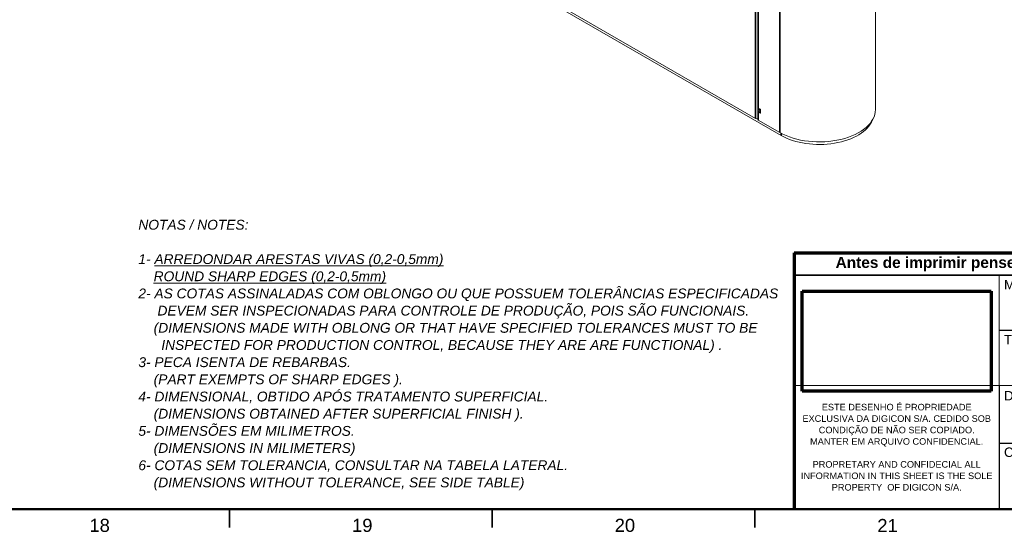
# Model space of a CAD drawing. Header units: millimetres. Extents: x 4 to 1188, y 1 to 840.
# Tile 114 of 256: x 855 to 1042, y 1 to 98. Entities that reach past the tile are written whole.
import ezdxf

# ---------------------------------------------------------------- set-up
doc = ezdxf.new("R2010")
doc.units = ezdxf.units.MM
doc.layers.add('1', color=7, linetype='Continuous')
doc.layers.add('256', color=7, linetype='Continuous')
doc.styles.add('Arial Unicode MS', font='Arial Unicode MS')
picture_1 = doc.add_image_def('image1.png', size_in_pixel=(283, 150))

# ---------------------------------------------------------------- blocks, each defined once
blk = doc.blocks.new('TabularNote2')
at = {"layer": '256', "color": 18, "linetype": 'Continuous', "lineweight": 70}
for p, q in [((-182, 48.81), (-143, 48.81)), ((-182, 48.81), (-182, 44.58)), ((-143, 48.81), (-56, 48.81)), ((-56, 48.81), (-37, 48.81)), ((-37, 48.81), (-18.5, 48.81)), ((-18.5, 48.81), (0, 48.81)), ((-182, 44.58), (-182, 41.08)), ((-182, 41.08), (-182, 37.08)), ((-182, 37.08), (-182, 34.08)), ((-182, 34.08), (-182, 30.58)), ((-182, 30.58), (-182, 26.58)), ((-182, 26.58), (-182, 23.58)), ((-182, 23.58), (-182, 21.08)), ((-182, 21.08), (-182, 19.08)), ((-182, 19.08), (-182, 17.08)), ((-182, 17.08), (-182, 12.58)), ((-182, 12.58), (-182, 9.08)), ((-182, 9.08), (-182, 5.58)), ((-182, 5.58), (-182, 0))]:
    blk.add_line(p, q, dxfattribs=at)
at = {"layer": '256', "color": 18, "linetype": 'Continuous', "lineweight": 35}
for p, q in [((0, 48.81), (0, 44.58)), ((-182, 44.58), (-143, 44.58)), ((-143, 44.58), (-56, 44.58)), ((-56, 44.58), (-37, 44.58)), ((-37, 44.58), (-18.5, 44.58)), ((-18.5, 44.58), (0, 44.58)), ((0, 44.58), (0, 41.08)), ((0, 41.08), (0, 37.08)), ((0, 37.08), (0, 34.08)), ((0, 34.08), (0, 30.58)), ((0, 30.58), (0, 26.58)), ((0, 26.58), (0, 23.58)), ((0, 23.58), (0, 21.08)), ((0, 21.08), (0, 19.08)), ((0, 19.08), (0, 17.08)), ((0, 17.08), (0, 12.58)), ((0, 12.58), (0, 9.08)), ((0, 9.08), (0, 5.58)), ((0, 5.58), (0, 0)), ((-182, 0), (-143, 0)), ((-143, 0), (-56, 0)), ((-56, 0), (-37, 0)), ((-37, 0), (-18.5, 0)), ((-18.5, 0), (0, 0))]:
    blk.add_line(p, q, dxfattribs=at)
at = {"layer": '256', "color": 18, "linetype": 'Continuous', "lineweight": 13}
for p, q in [((-143, 44.58), (-143, 41.08)), ((-143, 41.08), (-143, 37.08)), ((-143, 37.08), (-143, 34.08)), ((-143, 34.08), (-143, 30.58)), ((-143, 30.58), (-143, 26.58)), ((-143, 26.58), (-143, 23.58)), ((-182, 23.58), (-143, 23.58)), ((-143, 23.58), (-56, 23.58)), ((-56, 23.58), (-37, 23.58)), ((-37, 23.58), (-18.5, 23.58)), ((-18.5, 23.58), (0, 23.58))]:
    blk.add_line(p, q, dxfattribs=at)
at = {"layer": '256', "color": 18, "linetype": 'Continuous', "lineweight": 25}
for p, q in [((-37, 44.58), (-37, 41.08)), ((-37, 41.08), (-37, 37.08)), ((-37, 37.08), (-37, 34.08)), ((-143, 34.08), (-56, 34.08)), ((-56, 34.08), (-37, 34.08)), ((-37, 34.08), (-18.5, 34.08)), ((-37, 34.08), (-37, 30.58)), ((-18.5, 34.08), (0, 34.08)), ((-37, 30.58), (-37, 26.58)), ((-37, 26.58), (-37, 23.58)), ((-143, 23.58), (-143, 21.08)), ((-37, 23.58), (-37, 21.08)), ((-18.5, 23.58), (-18.5, 21.08)), ((-143, 21.08), (-143, 19.08)), ((-37, 21.08), (-37, 19.08)), ((-18.5, 21.08), (-18.5, 19.08)), ((-143, 19.08), (-143, 17.08)), ((-37, 19.08), (-37, 17.08)), ((-18.5, 19.08), (-18.5, 17.08)), ((-143, 17.08), (-143, 12.58)), ((-37, 17.08), (-37, 12.58)), ((-18.5, 17.08), (-18.5, 12.58)), ((-143, 12.58), (-56, 12.58)), ((-143, 12.58), (-143, 9.08)), ((-56, 12.58), (-37, 12.58)), ((-56, 12.58), (-56, 9.08)), ((-37, 12.58), (-18.5, 12.58)), ((-37, 12.58), (-37, 9.08)), ((-18.5, 12.58), (0, 12.58)), ((-18.5, 12.58), (-18.5, 9.08)), ((-143, 9.08), (-143, 5.58)), ((-56, 9.08), (-56, 5.58)), ((-37, 9.08), (-37, 5.58)), ((-18.5, 9.08), (-18.5, 5.58)), ((-143, 5.58), (-143, 0)), ((-56, 5.58), (-56, 0)), ((-37, 5.58), (-37, 0)), ((-18.5, 5.58), (-18.5, 0))]:
    blk.add_line(p, q, dxfattribs=at)
at = {"layer": '1', "color": 92, "linetype": 'Continuous', "lineweight": 18, "insert": (-91, 46.69), "char_height": 2.1, "attachment_point": 5, "line_spacing_factor": 1.047437, "style": 'Arial Unicode MS'}
blk.add_mtext('\\fArial Unicode MS|b1|i0;\\W1.0000;Antes de imprimir pense em seu compromisso com o Meio Ambiente / Please consider the environment before printing', dxfattribs=at)
at = {"layer": '1', "color": 18, "linetype": 'Continuous', "lineweight": 13, "line_spacing_factor": 1.047437, "style": 'Arial Unicode MS'}
for s, insert, char_height, attachment_point in [('\\fArial Unicode MS|b0|i0;\\W1.0000;MATERIAL/MATERIAL:', (-142.07, 43.68), 1.8, 1), ('\\fArial Unicode MS|b0|i0;\\W1.0000;DESENHISTA/DRAWN:', (-18.5, 42.83), 1.8, 5), ('\\fArial Unicode MS|b0|i0;\\W1.0000;TRATAMENTO/FINISH:', (-142.07, 33.18), 1.8, 1), ("\\fArial Unicode MS|b0|i0;\\W1.0000;PROJETISTA/CHK'D:", (-18.5, 32.33), 1.8, 5), ('\\fArial Unicode MS|b0|i0;\\W1.0000;DESCRIÇÃO/DESCRIPTION:', (-142.07, 21.33), 1.8, 4), ('\\fArial Unicode MS|b0|i0;\\W1.0000;MASSA/MASS:', (-27.75, 22.33), 1.3, 5), ('\\fArial Unicode MS|b0|i0;\\W1.0000;ÁREA SUPERFICIAL', (-9.25, 22.33), 1.3, 5), ('\\fArial Unicode MS|b0|i0;\\W1.0000;(gram)', (-27.75, 20.58), 1, 2), ('\\fArial Unicode MS|b0|i0;\\W1.0000;SURFACE AREA:', (-9.25, 20.08), 1.3, 5), ('\\fArial Unicode MS|b0|i0;\\W1.0000;ESTE DESENHO É PROPRIEDADE\\PEXCLUSIVA DA DIGICON S/A. CEDIDO SOB\\PCONDIÇÃO DE NÃO SER COPIADO. \\PMANTER EM ARQUIVO CONFIDENCIAL.\\P\\PPROPRETARY AND CONFIDECIAL ALL\\PINFORMATION IN THIS SHEET IS THE SOLE\\PPROPERTY  OF DIGICON S/A.', (-162.5, 11.79), 1.25, 5), ('\\fArial Unicode MS|b0|i0;\\W1.0000;(mm²)', (-9.25, 18.58), 1, 2), ('\\fArial Unicode MS|b0|i0;\\W1.0000;CÓDIGO/CODE:', (-142.07, 10.83), 1.8, 4), ('\\fArial Unicode MS|b0|i0;\\W1.0000;ESCALA/SCALE:', (-27.75, 10.83), 1.5, 5), ('\\fArial Unicode MS|b0|i0;\\W0.9183;FOLHA/SHEET:', (-9.25, 10.83), 1.5, 5), ('\\fArial Unicode MS|b0|i0;\\W1.0000;1 de 1', (-9.25, 4.54), 3, 5)]:
    blk.add_mtext(s, dxfattribs=dict(at, insert=insert, char_height=char_height, attachment_point=attachment_point))
at = {"layer": '1', "color": 18, "linetype": 'Continuous', "lineweight": 18, "style": 'Arial Unicode MS'}
for s, insert, char_height, attachment_point, line_spacing_factor in [('\\fArial Unicode MS|b1|i0;\\W1.0000;igor.cunha', (-18.5, 39.08), 2, 5, 1.047437), ('\\fArial Unicode MS|b1|i0;\\W1.0000;19-Jun-2023 15:19:42', (-18.5, 35.58), 1.6, 5, 1.047437), ('\\fArial Unicode MS|b1|i0;\\W1.0000;igor.cunha', (-18.5, 28.58), 2, 5, 1.047437), ('\\fArial Unicode MS|b1|i0;\\W1.0000;dba', (-18.5, 25.08), 1.6, 5, 1.047437), ('\\fArial Unicode MS|b1|i0;\\W1.0000;1200 - PORTA DUPLA ALTA', (-90, 15.83), 2.65, 5, 1.047437), ('\\fArial Unicode MS|b1|i0;\\W1.0000;-', (-9.25, 14.83), 2, 5, 1.047437), ('\\fArial Unicode MS|b1|i0;\\W1.0000;EST007386', (-99.5, 2.25), 4.5, 8, 0.824923), ('\\fArial Unicode MS|b1|i0;\\W1.0000;1:7.5', (-27.75, 4.54), 3, 5, 1.047437)]:
    blk.add_mtext(s, dxfattribs=dict(at, insert=insert, char_height=char_height, attachment_point=attachment_point, line_spacing_factor=line_spacing_factor))

msp = doc.modelspace()

# ---------------------------------------------------------------- linework, layer by layer
at = {"layer": '1', "color": 154, "linetype": 'Continuous', "lineweight": 13}
for p, q in [((1017.453, 81.1396), (1017.453, 187.8503)), ((995.0841, 186.0322), (995.0841, 79.2345)), ((863.7174, 154.6121), (999.482, 76.2284)), ((868.0992, 152.5014), (994.6241, 79.4522)), ((995.1251, 81.3962), (995.1251, 80.743)), ((995.1427, 81.4281), (995.1377, 81.426)), ((995.1427, 81.2539), (995.1427, 80.862)), ((995.1703, 80.801), (995.5952, 80.5557)), ((995.3072, 80.722), (995.2193, 80.6712)), ((995.4664, 81.1977), (995.2526, 81.3211)), ((995.2526, 80.6679), (995.4664, 80.5445)), ((995.4998, 81.1944), (995.5291, 81.2113)), ((995.5905, 80.6035), (995.5905, 80.9954)), ((995.5952, 80.4701), (995.5952, 81.1233)), ((999.2439, 76.785), (995.1427, 79.1528))]:
    msp.add_line(p, q, dxfattribs=at)
at = {"layer": '1', "color": 154, "linetype": 'Continuous', "lineweight": 35}
for p, q in [((995.1427, 81.4281), (995.1427, 185.8635)), ((999.2439, 183.4956), (999.2439, 76.785)), ((994.6241, 79.4522), (994.6241, 101.0295)), ((995.171, 81.4227), (995.1251, 81.3962)), ((995.1979, 80.785), (995.1251, 80.743)), ((995.5905, 80.9954), (995.1427, 81.2539)), ((995.1427, 80.862), (995.5905, 80.6035)), ((995.1427, 79.1528), (995.1427, 80.6878)), ((995.3267, 80.7107), (995.2526, 80.6679)), ((995.5073, 81.2013), (995.5245, 81.2113)), ((995.4664, 80.5445), (995.5405, 80.5872)), ((995.5952, 80.5445), (995.5073, 80.4937)), ((999.482, 76.2284), (999.482, 76.6517))]:
    msp.add_line(p, q, dxfattribs=at)
at = {"layer": '1', "color": 154, "linetype": 'Continuous', "lineweight": 13}
for centre, major_axis, start_param, end_param in [((995.171, 81.3683), (0.0333, -0.0577), 1.30899694, 2.9996956), ((995.237, 81.3084), (-0.0667, -0.1155), 4.29821417, 5.49778714), ((995.237, 80.9165), (-0.0667, -0.1155), 5.49778714, 6.28318531), ((995.171, 80.7151), (0.0333, -0.0577), 4.85428603, 6.54498469), ((995.2526, 81.3755), (0.0333, -0.0577), 4.45058959, 5.49778714), ((995.2526, 80.6135), (0.0333, -0.0577), 2.35619449, 3.40339204), ((995.4664, 81.2521), (0.0333, -0.0577), 5.49778714, 6.54498469), ((995.5481, 81.1505), (0.0333, -0.0577), 0.78539816, 3.40339204), ((995.6848, 81.0498), (0.0667, 0.1155), 2.03862365, 2.35619449), ((995.6848, 80.6579), (0.0667, 0.1155), 2.35619449, 2.67376533), ((1006.7864, 81.1396), (-10.6667, 0), 0.78539816, 3.14159265), ((994.8598, 79.5883), (-0.3333, 0), 0.78539816, 2.30877608), ((995.2841, 79.2345), (0.2, 0), 3.19726316, 3.92699082), ((995.4664, 80.49), (0.0333, -0.0577), 1.30899694, 2.35619449), ((995.5481, 80.4973), (0.0333, -0.0577), 4.45058959, 7.06858347), ((1006.7887, 80.447), (-10.3333, 0), 0.78539816, 2.91736148)]:
    msp.add_ellipse(centre, major_axis=major_axis, ratio=0.57735027, start_param=start_param, end_param=end_param, dxfattribs=at)
for points, knots in [([(995.1322, 81.4214), (995.1321, 81.4213), (995.1321, 81.4212), (995.131, 81.42), (995.1294, 81.4175), (995.1281, 81.4145), (995.1273, 81.4122), (995.127, 81.4114), (995.1266, 81.4097), (995.1264, 81.4088), (995.1254, 81.4043), (995.1251, 81.4004), (995.1251, 81.3962)], [0, 0, 0, 0, 0.01898268, 0.01898268, 0.21518615, 0.41138961, 0.41138961, 0.50949134, 0.50949134, 0.60759307, 0.60759307, 1, 1, 1, 1]), ([(995.1251, 80.743), (995.1251, 80.7388), (995.1254, 80.7343), (995.1265, 80.7274), (995.127, 80.725), (995.1281, 80.7202), (995.1294, 80.7155), (995.131, 80.7107), (995.1324, 80.7071), (995.1329, 80.706), (995.1339, 80.7036), (995.1344, 80.7024), (995.1372, 80.6966), (995.1397, 80.6921), (995.1427, 80.6878)], [0, 0, 0, 0, 0.25, 0.25, 0.375, 0.375, 0.5, 0.625, 0.625, 0.6875, 0.6875, 0.75, 0.75, 1, 1, 1, 1])]:
    msp.add_open_spline(points, degree=3, knots=knots, dxfattribs=at)
at = {"layer": '256', "color": 18, "linetype": 'Continuous', "lineweight": 50}
msp.add_line((1184, 5), (23, 5), dxfattribs=at)
at = {"layer": '256', "color": 18, "linetype": 'Continuous', "lineweight": 35}
for p, q in [((894.5, 5), (894.5, 1.5)), ((944.5, 5), (944.5, 1.5)), ((994.5, 5), (994.5, 1.5))]:
    msp.add_line(p, q, dxfattribs=at)

# ---------------------------------------------------------------- block references
at = {"layer": '256', "color": 162, "linetype": 'Continuous', "lineweight": 70}
msp.add_blockref('TabularNote2', (1184, 5), dxfattribs=at)

# ---------------------------------------------------------------- texts
at = {"layer": '1', "color": 18, "linetype": 'Continuous', "lineweight": 13, "insert": (877.131, 8.5827), "char_height": 1.25, "attachment_point": 7, "line_spacing_factor": 1.047437, "style": 'Arial Unicode MS'}
msp.add_mtext('\\fArial Unicode MS|b0|i1;\\W1.0000;{\\H1.50x;NOTAS\xa0/\xa0NOTES:\\P\\P1- \\LARREDONDAR ARESTAS VIVAS (0,2-0,5mm)\\l\\P    \\LROUND SHARP EDGES (0,2-0,5mm)\\l\\P2-\xa0AS\xa0COTAS\xa0ASSINALADAS\xa0COM\xa0OBLONGO\xa0OU\xa0QUE\xa0POSSUEM\xa0TOLERÂNCIAS\xa0ESPECIFICADAS\\P\xa0\xa0\xa0\xa0\xa0DEVEM\xa0SER\xa0INSPECIONADAS\xa0PARA\xa0CONTROLE\xa0DE\xa0PRODUÇÃO,\xa0POIS\xa0SÃO\xa0FUNCIONAIS.\\P\xa0\xa0\xa0\xa0(DIMENSIONS\xa0MADE\xa0WITH\xa0OBLONG\xa0OR\xa0THAT\xa0HAVE\xa0SPECIFIED\xa0TOLERANCES\xa0MUST\xa0TO\xa0BE\\P\xa0\xa0\xa0\xa0\xa0\xa0INSPECTED\xa0FOR\xa0PRODUCTION\xa0CONTROL,\xa0BECAUSE\xa0THEY\xa0ARE\xa0ARE\xa0FUNCTIONAL)\xa0.\\P3-\xa0PECA\xa0ISENTA\xa0DE\xa0REBARBAS.\\P\xa0\xa0\xa0\xa0(PART\xa0EXEMPTS\xa0OF\xa0SHARP\xa0EDGES\xa0).\xa0\xa0\xa0\xa0\\P4-\xa0DIMENSIONAL,\xa0OBTIDO\xa0APÓS\xa0TRATAMENTO\xa0SUPERFICIAL.\\P\xa0\xa0\xa0\xa0(DIMENSIONS\xa0OBTAINED\xa0AFTER\xa0SUPERFICIAL\xa0FINISH\xa0).\\P5-\xa0DIMENSÕES\xa0EM\xa0MILIMETROS.\\P\xa0\xa0\xa0\xa0(DIMENSIONS\xa0IN\xa0MILIMETERS)\\P6-\xa0COTAS\xa0SEM\xa0TOLERANCIA,\xa0CONSULTAR\xa0NA\xa0TABELA\xa0LATERAL.\\P    (DIMENSIONS WITHOUT TOLERANCE, SEE SIDE TABLE)}', dxfattribs=at)
at = {"layer": '256', "color": 18, "linetype": 'Continuous', "lineweight": 13, "char_height": 2.5, "attachment_point": 7, "line_spacing_factor": 1.047437, "style": 'Arial Unicode MS'}
for s, insert in [('\\fArial Unicode MS|b0|i0;\\W1.0000;18', (867.8151, 0.6173)), ('\\fArial Unicode MS|b0|i0;\\W1.0000;19', (917.8151, 0.6173)), ('\\fArial Unicode MS|b0|i0;\\W1.0000;20', (967.8151, 0.6173)), ('\\fArial Unicode MS|b0|i0;\\W1.0000;21', (1017.8151, 0.6173))]:
    msp.add_mtext(s, dxfattribs=dict(at, insert=insert))

# ---------------------------------------------------------------- pictures from other files: only their frames are drawn
at = {"layer": '1', "color": 162, "linetype": 'Continuous', "lineweight": 70}
image = msp.add_image(picture_1, insert=(1003.5295, 27.475), size_in_units=(35.9411, 19.05), dxfattribs=at)
image.dxf.flags = 7

doc.saveas('drawing.dxf')
